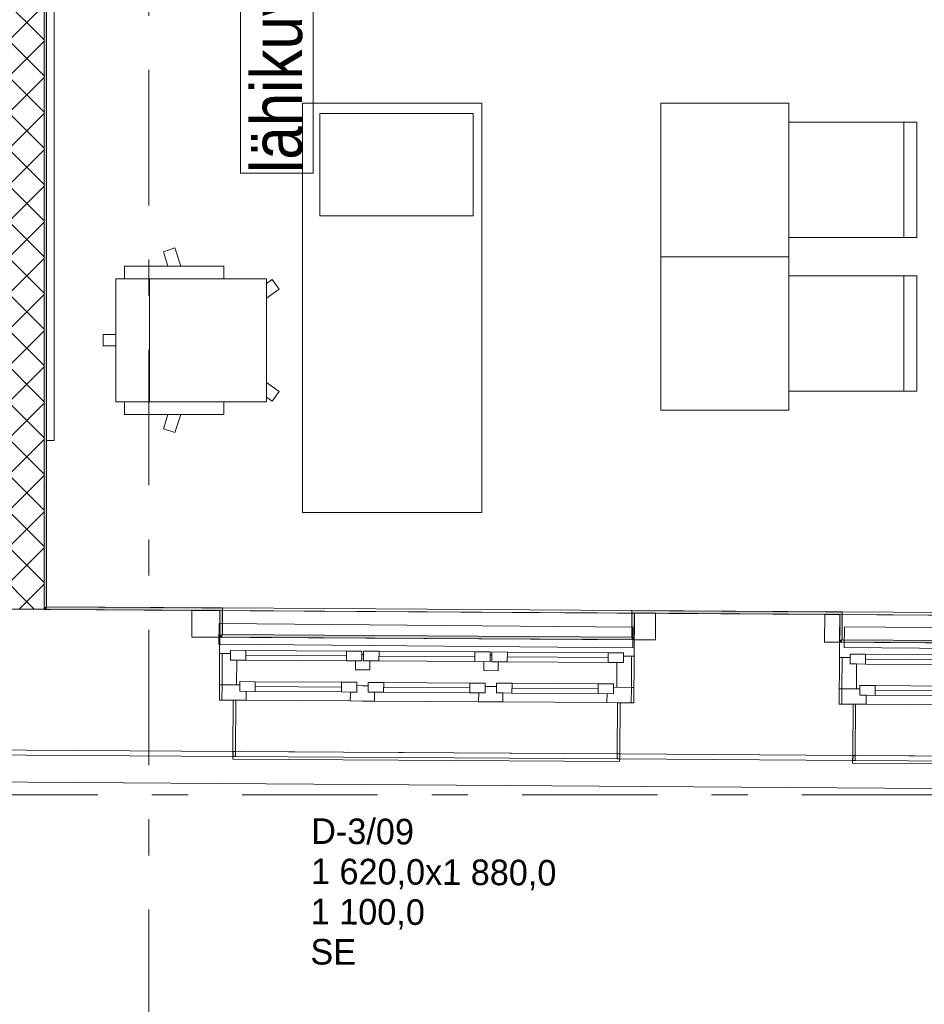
# Model space of a CAD drawing. Header units: millimetres. Extents: x 74467 to 235410, y -65 to 114857.
# Tile 175 of 256: x 130788 to 134323, y 54146 to 57993. Entities that reach past the tile are written whole.
import ezdxf
from ezdxf.enums import TextEntityAlignment as Align

# ---------------------------------------------------------------- set-up
doc = ezdxf.new("R2010")
doc.units = ezdxf.units.MM
doc.header["$MEASUREMENT"] = 0
for name, pattern in [('Katkend', [423.333333, 211.666667, -211.666667]), ('Katkend topelt', [1093.611073, 529.166651, -211.666656, 141.111112, -211.666656]), ('Wipeout_Contour', [1000, 0, -1000])]:
    doc.linetypes.add(name, pattern=pattern)
for name, color, linetype in [('00 Kunstikonkursi LÜ jaoks asendi 2D', 7, 'Continuous'), ('00 Teljed.AR', 7, 'Continuous'), ('1232 Välisseinad.AR', 7, 'Continuous'), ('1232 Välisseinad.VANA', 7, 'Continuous'), ('1235 Vahelaed.VANA', 7, 'Continuous'), ('1311 Siseseinad.VANA', 7, 'Continuous'), ('1326 Seinapinnad.SA', 7, 'Continuous'), ('1330 Sisustus.SA', 7, 'Continuous'), ('9350 Netopind.VANA', 7, 'Continuous'), ('Aken', 7, 'Continuous'), ('Akna tähis', 7, 'Continuous')]:
    doc.layers.add(name, color=color, linetype=linetype)
doc.styles.add('GENERATED_STYLE_1', font='txt')
doc.styles.add('GENERATED_STYLE_3', font='txt')
doc.styles.add('GENERATED_STYLE_4', font='txt', dxfattribs={"width": 0.84})
doc.dimstyles.new('GENERATED_STYLE__5', dxfattribs={"dimtxt": 0.18, "dimasz": 91.2, "dimexe": 0.18, "dimexo": 0.0625, "dimgap": 0, "dimtad": 0, "dimtih": 1, "dimtoh": 1, "dimdec": 4, "dimzin": 0, "dimdsep": 46, "dimcen": 0.09, "dimadec": 0, "dimazin": 0, "dimtfac": 1, "dimtdec": 4, "dimtmove": 0, "dimatfit": 3, "dimldrblk": 'ARROWHEAD_11', "dimfxl": 0, "dimtolj": 1, "dimtzin": 0, "dimarcsym": 0})
pattern_1 = [(0, (0, 0), (0, 173.20508), [0, -100]), (0, (50, 86.6), (0, 173.20508), [0, -100])]

# ---------------------------------------------------------------- blocks, each defined once
blk = doc.blocks.new('Slab_35_1', base_point=(115968, 55784.5))
at = {"layer": '1235 Vahelaed.VANA', "color": 7, "linetype": 'Continuous', "lineweight": 13, "flags": 128}
blk.add_lwpolyline([(115968, 55784.5), (128757.2, 55702.7), (130692.6, 55690.3), (130882.6, 55689.1), (139223.3, 55635.8), (139191.5, 61568), (123858.2, 61630.5), (116047.5, 61713.1)], close=True, dxfattribs=at)
blk = doc.blocks.new('Slab_40_1', base_point=(116047.5, 61713.1))
at = {"layer": '1235 Vahelaed.VANA', "color": 7, "linetype": 'Continuous', "lineweight": 13, "flags": 128}
blk.add_lwpolyline([(116047.5, 61713.1), (118519.3, 61670.8), (118519.5, 61686.9), (123392.6, 61635.4), (123582.6, 61635.4), (123582.6, 61633.4), (123856.9, 61630.5), (130693.8, 61602.6), (130882.6, 61602.6), (130882.6, 61601.8), (139191.5, 61568), (139192.6, 61366.9), (139223.3, 55635.8), (130892.3, 55689.1), (130692.6, 55690.3), (128757.2, 55702.7), (123582.6, 55735.8), (123392.6, 55737), (118784.3, 55766.5), (118445.5, 55768.7), (115968, 55784.5)], close=True, dxfattribs=at)
blk = doc.blocks.new('Slab_41_1', base_point=(130882.6, 55689.1))
at = {"color": 254, "linetype": 'Wipeout_Contour', "lineweight": 0, "ltscale": 731267.729803}
blk.add_wipeout([(130882.6, 55689.1), (130892.3, 55689.1), (139223.3, 55635.8), (139191.5, 61568), (130882.6, 61601.8)], dxfattribs=at).dxf.layer = '1235 Vahelaed.VANA'
at = {"layer": '1235 Vahelaed.VANA', "color": 7, "linetype": 'Continuous', "lineweight": 13, "flags": 128}
blk.add_lwpolyline([(130882.6, 55689.1), (130882.6, 61601.8), (139191.5, 61568), (139223.3, 55635.8), (130892.3, 55689.1)], close=True, dxfattribs=at)
blk = doc.blocks.new('Koduklass 3_PK 105_48_1', base_point=(131088.3, 60995.6))
at = {"layer": '9350 Netopind.VANA', "color": 7, "linetype": 'Continuous', "lineweight": 13, "flags": 128}
blk.add_lwpolyline([(139181.5, 61568), (130892.6, 61601.8), (130892.6, 55699.1), (139213.3, 55645.8)], close=True, dxfattribs=at)
blk = doc.blocks.new('Opening_69_1')
at = {"color": 254, "linetype": 'Wipeout_Contour', "lineweight": 0, "ltscale": 573578.069952}
blk.add_wipeout([(131621.8, 55114.4), (133132.5, 55104.7), (133132.7, 55124.7), (131622, 55134.4)], dxfattribs=at).dxf.layer = '1232 Välisseinad.AR'
at = {"layer": '1232 Välisseinad.AR', "color": 7, "linetype": 'Continuous', "lineweight": 15, "flags": 128}
for points in [[(131622, 55134.4), (131621.8, 55114.4)], [(133132.5, 55104.7), (133132.7, 55124.7)]]:
    blk.add_lwpolyline(points, dxfattribs=at)
at = {"layer": '1232 Välisseinad.AR', "color": 7, "linetype": 'Continuous', "lineweight": 13, "flags": 128}
for points in [[(133132.7, 55124.7), (131622, 55134.4)], [(131621.8, 55114.4), (133132.5, 55104.7)]]:
    blk.add_lwpolyline(points, dxfattribs=at)
blk = doc.blocks.new('Opening_70_1')
at = {"color": 254, "linetype": 'Wipeout_Contour', "lineweight": 0, "ltscale": 582511.818081}
blk.add_wipeout([(134044.3, 55098.9), (135555, 55089.2), (135555.1, 55109.2), (134044.4, 55118.9)], dxfattribs=at).dxf.layer = '1232 Välisseinad.AR'
at = {"layer": '1232 Välisseinad.AR', "color": 7, "linetype": 'Continuous', "lineweight": 15, "flags": 128}
for points in [[(134044.4, 55118.9), (134044.3, 55098.9)], [(135555, 55089.2), (135555.1, 55109.2)]]:
    blk.add_lwpolyline(points, dxfattribs=at)
at = {"layer": '1232 Välisseinad.AR', "color": 7, "linetype": 'Continuous', "lineweight": 13, "flags": 128}
for points in [[(134044.3, 55098.9), (135555, 55089.2)], [(135555.1, 55109.2), (134044.4, 55118.9)]]:
    blk.add_lwpolyline(points, dxfattribs=at)
blk = doc.blocks.new('Opening_94_1')
at = {"color": 254, "linetype": 'Wipeout_Contour', "lineweight": 0, "ltscale": 583381.140922}
blk.add_wipeout([(134002.5, 55669.2), (135602.4, 55658.9), (135602.5, 55668.9), (134002.5, 55679.2)], dxfattribs=at).dxf.layer = '1326 Seinapinnad.SA'
at = {"layer": '1326 Seinapinnad.SA', "color": 7, "linetype": 'Continuous', "lineweight": 13, "flags": 128}
for points in [[(135602.5, 55668.9), (134002.5, 55679.2)], [(134002.5, 55679.2), (134002.5, 55669.2)], [(134002.5, 55669.2), (135602.4, 55658.9)], [(135602.4, 55658.9), (135602.5, 55668.9)]]:
    blk.add_lwpolyline(points, dxfattribs=at)
blk = doc.blocks.new('Opening_95_1')
at = {"color": 254, "linetype": 'Wipeout_Contour', "lineweight": 0, "ltscale": 574461.85799}
blk.add_wipeout([(131580.3, 55684.7), (133180.2, 55674.4), (133180.3, 55684.4), (131580.3, 55694.7)], dxfattribs=at).dxf.layer = '1326 Seinapinnad.SA'
at = {"layer": '1326 Seinapinnad.SA', "color": 7, "linetype": 'Continuous', "lineweight": 13, "flags": 128}
for points in [[(133180.3, 55684.4), (131580.3, 55694.7)], [(131580.3, 55684.7), (133180.2, 55674.4)]]:
    blk.add_lwpolyline(points, dxfattribs=at)
at = {"layer": '1326 Seinapinnad.SA', "color": 7, "linetype": 'Continuous', "lineweight": 15, "flags": 128}
for points in [[(131580.3, 55694.7), (131580.3, 55684.7)], [(133180.2, 55674.4), (133180.3, 55684.4)]]:
    blk.add_lwpolyline(points, dxfattribs=at)
blk = doc.blocks.new('Wall Niche Rectangular 24_10')
at = {"layer": 'Aken', "color": 7, "linetype": 'Continuous', "lineweight": 13}
blk.add_line((-906.2, 140), (906.2, 140), dxfattribs=at)
at = {"layer": 'Aken', "color": 7, "linetype": 'Continuous', "lineweight": 15, "flags": 128}
blk.add_lwpolyline([(-906.2, 140), (-906.2, 35.9), (906.2, 35.9), (906.2, 140)], close=True, dxfattribs=at)
blk = doc.blocks.new('Wall Niche Rectangular 24_11')
at = {"layer": 'Aken', "color": 7, "linetype": 'Continuous', "lineweight": 13}
blk.add_line((-881.5, 140), (881.5, 140), dxfattribs=at)
at = {"layer": 'Aken', "color": 7, "linetype": 'Continuous', "lineweight": 15, "flags": 128}
blk.add_lwpolyline([(-881.5, 140), (-881.5, 31.2), (881.5, 31.2), (881.5, 140)], close=True, dxfattribs=at)
blk = doc.blocks.new('Triple Historic Window 24_11')
at = {"layer": 'Aken', "color": 7, "linetype": 'Continuous', "lineweight": 13}
for p, q in [((-810, 168), (810, 168)), ((-670, -109), (-333.3, -109)), ((-168.3, -109), (168.3, -109)), ((333.3, -109), (670, -109)), ((-746, -182), (-756, -182)), ((-756, -182), (-756, -382)), ((-746, -382), (-746, -182)), ((-298.3, -182), (-705, -182)), ((203.3, -182), (-203.3, -182)), ((705, -182), (298.3, -182)), ((756, -182), (746, -182)), ((746, -182), (746, -382)), ((756, -382), (756, -182)), ((-756, -382), (-746, -382)), ((-746, -382), (-756, -382)), ((-756, -382), (-756, -402)), ((-746, -402), (-746, -382)), ((746, -382), (756, -382)), ((756, -382), (746, -382)), ((746, -382), (746, -402)), ((756, -412), (756, -382)), ((756, -402), (756, -382)), ((-756, -402), (-756, -412)), ((-756, -402), (-746, -402)), ((-756, -412), (756, -412)), ((746, -402), (756, -402))]:
    blk.add_line(p, q, dxfattribs=at)
at = {"layer": 'Aken', "color": 7, "linetype": 'Continuous', "lineweight": 15}
for p, q in [((-810, 0), (-810, 168)), ((810, 0), (810, 168)), ((-810, 0), (-800, 0)), ((-810, -182), (-810, 0)), ((-810, -182), (-810, 0)), ((-800, 0), (-768, 0)), ((-800, -122), (-800, 0)), ((-768, 13), (-708, 13)), ((-768, -25), (-768, 13)), ((-768, 0), (-768, -25)), ((-708, 13), (-708, -25)), ((-708, 13), (-314.3, 13)), ((-314.3, -25), (-314.3, 13)), ((-314.3, 13), (-254.3, 13)), ((-254.3, 13), (-254.3, -25)), ((-254.3, -25), (-254.3, 0)), ((-254.3, 0), (-247.3, 0)), ((-247.3, 13), (-187.3, 13)), ((-247.3, -25), (-247.3, 13)), ((-247.3, 0), (-247.3, -25)), ((-187.3, 13), (-187.3, -25)), ((-187.3, 13), (187.3, 13)), ((187.3, -25), (187.3, 13)), ((187.3, 13), (247.3, 13)), ((247.3, 13), (247.3, -25)), ((247.3, -25), (247.3, 0)), ((247.3, 0), (254.3, 0)), ((254.3, 13), (314.3, 13)), ((254.3, -25), (254.3, 13)), ((254.3, 0), (254.3, -25)), ((314.3, 13), (314.3, -25)), ((314.3, 13), (708, 13)), ((708, -25), (708, 13)), ((708, 13), (768, 13)), ((768, 13), (768, -25)), ((768, -25), (768, 0)), ((768, 0), (800, 0)), ((800, 0), (810, 0)), ((800, -122), (800, 0)), ((810, -182), (810, 0)), ((810, -182), (810, 0)), ((-768, -25), (-743, -25)), ((-708, -25), (-768, -25)), ((-743, -25), (-743, -122)), ((-708, -6), (-314.3, -6)), ((-314.3, -25), (-708, -25)), ((-254.3, -25), (-314.3, -25)), ((-279.3, -60), (-279.3, -25)), ((-279.3, -25), (-254.3, -25)), ((-187.3, -25), (-247.3, -25)), ((-247.3, -25), (-222.3, -25)), ((-222.3, -25), (-222.3, -60)), ((-187.3, -6), (187.3, -6)), ((187.3, -25), (-187.3, -25)), ((247.3, -25), (187.3, -25)), ((222.3, -60), (222.3, -25)), ((222.3, -25), (247.3, -25)), ((314.3, -25), (254.3, -25)), ((254.3, -25), (279.3, -25)), ((279.3, -25), (279.3, -60)), ((314.3, -6), (708, -6)), ((708, -25), (314.3, -25)), ((768, -25), (708, -25)), ((743, -122), (743, -25)), ((743, -25), (768, -25)), ((-222.3, -60), (-279.3, -60)), ((279.3, -60), (222.3, -60)), ((-730, -109), (-670, -109)), ((-730, -147), (-730, -109)), ((-670, -109), (-670, -147)), ((-670, -109), (-333.3, -109)), ((-333.3, -147), (-333.3, -109)), ((-333.3, -109), (-273.3, -109)), ((-273.3, -109), (-273.3, -147)), ((-228.3, -109), (-168.3, -109)), ((-228.3, -147), (-228.3, -109)), ((-168.3, -109), (-168.3, -147)), ((-168.3, -109), (168.3, -109)), ((168.3, -147), (168.3, -109)), ((168.3, -109), (228.3, -109)), ((228.3, -109), (228.3, -147)), ((273.3, -109), (333.3, -109)), ((273.3, -147), (273.3, -109)), ((333.3, -109), (333.3, -147)), ((333.3, -109), (670, -109)), ((670, -147), (670, -109)), ((670, -109), (730, -109)), ((730, -109), (730, -147)), ((-800, -122), (-810, -122)), ((-810, -122), (-800, -122)), ((-743, -122), (-800, -122)), ((-800, -122), (-730, -122)), ((-800, -182), (-800, -122)), ((-730, -122), (-730, -147)), ((-730, -147), (-705, -147)), ((-670, -147), (-730, -147)), ((-705, -147), (-705, -182)), ((-670, -128), (-333.3, -128)), ((-333.3, -147), (-670, -147)), ((-273.3, -147), (-333.3, -147)), ((-298.3, -182), (-298.3, -147)), ((-298.3, -147), (-273.3, -147)), ((-273.3, -147), (-273.3, -122)), ((-273.3, -122), (-250.8, -122)), ((-250.8, -122), (-228.3, -122)), ((-228.3, -122), (-228.3, -147)), ((-228.3, -147), (-203.3, -147)), ((-168.3, -147), (-228.3, -147)), ((-203.3, -147), (-203.3, -182)), ((-168.3, -128), (168.3, -128)), ((168.3, -147), (-168.3, -147)), ((228.3, -147), (168.3, -147)), ((203.3, -182), (203.3, -147)), ((203.3, -147), (228.3, -147)), ((228.3, -147), (228.3, -122)), ((228.3, -122), (250.8, -122)), ((250.8, -122), (273.3, -122)), ((273.3, -122), (273.3, -147)), ((273.3, -147), (298.3, -147)), ((333.3, -147), (273.3, -147)), ((298.3, -147), (298.3, -182)), ((333.3, -128), (670, -128)), ((670, -147), (333.3, -147)), ((730, -147), (670, -147)), ((705, -182), (705, -147)), ((705, -147), (730, -147)), ((730, -147), (730, -122)), ((730, -122), (800, -122)), ((800, -122), (743, -122)), ((810, -122), (800, -122)), ((800, -122), (810, -122)), ((800, -182), (800, -122)), ((-800, -182), (-810, -182)), ((-756, -182), (-810, -182)), ((-756, -182), (-810, -182)), ((-705, -182), (-800, -182)), ((-756, -382), (-756, -182)), ((-756, -382), (-756, -182)), ((-756, -382), (-756, -182)), ((-250.8, -182), (-298.3, -182)), ((-203.3, -182), (-250.8, -182)), ((250.8, -182), (203.3, -182)), ((298.3, -182), (250.8, -182)), ((800, -182), (705, -182)), ((756, -182), (810, -182)), ((756, -182), (810, -182)), ((756, -382), (756, -182)), ((756, -382), (756, -182)), ((756, -382), (756, -182)), ((810, -182), (800, -182))]:
    blk.add_line(p, q, dxfattribs=at)
at = {"layer": 'Aken', "color": 7, "linetype": 'Katkend', "lineweight": 13}
blk.add_line((-756, -382), (756, -382), dxfattribs=at)
blk = doc.blocks.new('Window Stamp 24')
at = {"layer": 'Akna tähis', "color": 7, "lineweight": 13, "style": 'GENERATED_STYLE_1'}
for tag, p in [('AC_WIDO_ID', (-447.2, -926.8)), ('AC_WIDO_A_SIZE', (-447.2, -1083.9)), ('AC_SILL_TO_ANCHOR_LEVEL', (-447.2, -1241)), ('DUMMY_233', (-447.2, -1398.2))]:
    blk.add_attdef(tag, text='', height=100, dxfattribs=at).set_placement(p, align=Align.TOP_LEFT)
blk = doc.blocks.new('Triple Historic Window 24_12')
at = {"layer": 'Aken', "color": 7, "linetype": 'Continuous', "lineweight": 13}
for p, q in [((-810, 168), (810, 168)), ((-670, -109), (-333.3, -109)), ((-168.3, -109), (168.3, -109)), ((333.3, -109), (670, -109)), ((-746, -182), (-756, -182)), ((-756, -182), (-756, -382)), ((-746, -382), (-746, -182)), ((-298.3, -182), (-705, -182)), ((203.3, -182), (-203.3, -182)), ((705, -182), (298.3, -182)), ((756, -182), (746, -182)), ((746, -182), (746, -382)), ((756, -382), (756, -182)), ((-756, -382), (-746, -382)), ((-746, -382), (-756, -382)), ((-756, -382), (-756, -402)), ((-746, -402), (-746, -382)), ((746, -382), (756, -382)), ((756, -382), (746, -382)), ((746, -382), (746, -402)), ((756, -412), (756, -382)), ((756, -402), (756, -382)), ((-756, -402), (-756, -412)), ((-756, -402), (-746, -402)), ((-756, -412), (756, -412)), ((746, -402), (756, -402))]:
    blk.add_line(p, q, dxfattribs=at)
at = {"layer": 'Aken', "color": 7, "linetype": 'Continuous', "lineweight": 15}
for p, q in [((-810, 0), (-810, 168)), ((810, 0), (810, 168)), ((-810, 0), (-800, 0)), ((-810, -182), (-810, 0)), ((-810, -182), (-810, 0)), ((-800, 0), (-768, 0)), ((-800, -122), (-800, 0)), ((-768, 13), (-708, 13)), ((-768, -25), (-768, 13)), ((-768, 0), (-768, -25)), ((-708, 13), (-708, -25)), ((-708, 13), (-314.3, 13)), ((-314.3, -25), (-314.3, 13)), ((-314.3, 13), (-254.3, 13)), ((-254.3, 13), (-254.3, -25)), ((-254.3, -25), (-254.3, 0)), ((-254.3, 0), (-247.3, 0)), ((-247.3, 13), (-187.3, 13)), ((-247.3, -25), (-247.3, 13)), ((-247.3, 0), (-247.3, -25)), ((-187.3, 13), (-187.3, -25)), ((-187.3, 13), (187.3, 13)), ((187.3, -25), (187.3, 13)), ((187.3, 13), (247.3, 13)), ((247.3, 13), (247.3, -25)), ((247.3, -25), (247.3, 0)), ((247.3, 0), (254.3, 0)), ((254.3, 13), (314.3, 13)), ((254.3, -25), (254.3, 13)), ((254.3, 0), (254.3, -25)), ((314.3, 13), (314.3, -25)), ((314.3, 13), (708, 13)), ((708, -25), (708, 13)), ((708, 13), (768, 13)), ((768, 13), (768, -25)), ((768, -25), (768, 0)), ((768, 0), (800, 0)), ((800, 0), (810, 0)), ((800, -122), (800, 0)), ((810, -182), (810, 0)), ((810, -182), (810, 0)), ((-768, -25), (-743, -25)), ((-708, -25), (-768, -25)), ((-743, -25), (-743, -122)), ((-708, -6), (-314.3, -6)), ((-314.3, -25), (-708, -25)), ((-254.3, -25), (-314.3, -25)), ((-279.3, -60), (-279.3, -25)), ((-279.3, -25), (-254.3, -25)), ((-187.3, -25), (-247.3, -25)), ((-247.3, -25), (-222.3, -25)), ((-222.3, -25), (-222.3, -60)), ((-187.3, -6), (187.3, -6)), ((187.3, -25), (-187.3, -25)), ((247.3, -25), (187.3, -25)), ((222.3, -60), (222.3, -25)), ((222.3, -25), (247.3, -25)), ((314.3, -25), (254.3, -25)), ((254.3, -25), (279.3, -25)), ((279.3, -25), (279.3, -60)), ((314.3, -6), (708, -6)), ((708, -25), (314.3, -25)), ((768, -25), (708, -25)), ((743, -122), (743, -25)), ((743, -25), (768, -25)), ((-222.3, -60), (-279.3, -60)), ((279.3, -60), (222.3, -60)), ((-730, -109), (-670, -109)), ((-730, -147), (-730, -109)), ((-670, -109), (-670, -147)), ((-670, -109), (-333.3, -109)), ((-333.3, -147), (-333.3, -109)), ((-333.3, -109), (-273.3, -109)), ((-273.3, -109), (-273.3, -147)), ((-228.3, -109), (-168.3, -109)), ((-228.3, -147), (-228.3, -109)), ((-168.3, -109), (-168.3, -147)), ((-168.3, -109), (168.3, -109)), ((168.3, -147), (168.3, -109)), ((168.3, -109), (228.3, -109)), ((228.3, -109), (228.3, -147)), ((273.3, -109), (333.3, -109)), ((273.3, -147), (273.3, -109)), ((333.3, -109), (333.3, -147)), ((333.3, -109), (670, -109)), ((670, -147), (670, -109)), ((670, -109), (730, -109)), ((730, -109), (730, -147)), ((-800, -122), (-810, -122)), ((-810, -122), (-800, -122)), ((-743, -122), (-800, -122)), ((-800, -122), (-730, -122)), ((-800, -182), (-800, -122)), ((-730, -122), (-730, -147)), ((-730, -147), (-705, -147)), ((-670, -147), (-730, -147)), ((-705, -147), (-705, -182)), ((-670, -128), (-333.3, -128)), ((-333.3, -147), (-670, -147)), ((-273.3, -147), (-333.3, -147)), ((-298.3, -182), (-298.3, -147)), ((-298.3, -147), (-273.3, -147)), ((-273.3, -147), (-273.3, -122)), ((-273.3, -122), (-250.8, -122)), ((-250.8, -122), (-228.3, -122)), ((-228.3, -122), (-228.3, -147)), ((-228.3, -147), (-203.3, -147)), ((-168.3, -147), (-228.3, -147)), ((-203.3, -147), (-203.3, -182)), ((-168.3, -128), (168.3, -128)), ((168.3, -147), (-168.3, -147)), ((228.3, -147), (168.3, -147)), ((203.3, -182), (203.3, -147)), ((203.3, -147), (228.3, -147)), ((228.3, -147), (228.3, -122)), ((228.3, -122), (250.8, -122)), ((250.8, -122), (273.3, -122)), ((273.3, -122), (273.3, -147)), ((273.3, -147), (298.3, -147)), ((333.3, -147), (273.3, -147)), ((298.3, -147), (298.3, -182)), ((333.3, -128), (670, -128)), ((670, -147), (333.3, -147)), ((730, -147), (670, -147)), ((705, -182), (705, -147)), ((705, -147), (730, -147)), ((730, -147), (730, -122)), ((730, -122), (800, -122)), ((800, -122), (743, -122)), ((810, -122), (800, -122)), ((800, -122), (810, -122)), ((800, -182), (800, -122)), ((-800, -182), (-810, -182)), ((-756, -182), (-810, -182)), ((-756, -182), (-810, -182)), ((-705, -182), (-800, -182)), ((-756, -382), (-756, -182)), ((-756, -382), (-756, -182)), ((-756, -382), (-756, -182)), ((-250.8, -182), (-298.3, -182)), ((-203.3, -182), (-250.8, -182)), ((250.8, -182), (203.3, -182)), ((298.3, -182), (250.8, -182)), ((800, -182), (705, -182)), ((756, -182), (810, -182)), ((756, -182), (810, -182)), ((756, -382), (756, -182)), ((756, -382), (756, -182)), ((756, -382), (756, -182)), ((810, -182), (800, -182))]:
    blk.add_line(p, q, dxfattribs=at)
at = {"layer": 'Aken', "color": 7, "linetype": 'Katkend', "lineweight": 13}
blk.add_line((-756, -382), (756, -382), dxfattribs=at)
blk = doc.blocks.new('Wall_701_1', base_point=(139223.3, 55635.8))
at = {"layer": '1232 Välisseinad.VANA', "color": 7, "linetype": 'Continuous', "lineweight": 15}
for p, q in [((131460.7, 55685.4), (131460, 55581.3)), ((133273, 55673.8), (133272.4, 55569.8)), ((133933.9, 55669.6), (133933.2, 55560.8)), ((131460, 55581.3), (131569.5, 55580.6)), ((131569.1, 55516.7), (131569.5, 55580.6)), ((133189.1, 55506.4), (133189.5, 55570.3)), ((133189.5, 55570.3), (133272.4, 55569.8)), ((133933.2, 55560.8), (133992, 55560.5)), ((133991.6, 55501.2), (133992, 55560.5)), ((131568, 55334.7), (131569.1, 55516.7)), ((133187.9, 55324.4), (133189.1, 55506.4)), ((133990.4, 55319.2), (133991.6, 55501.2)), ((131622, 55334.4), (131568, 55334.7)), ((131620.7, 55134.4), (131622, 55334.4)), ((131620.7, 55134.4), (131622, 55334.4)), ((133132.7, 55124.7), (133133.9, 55324.7)), ((133132.7, 55124.7), (133133.9, 55324.7)), ((133133.9, 55324.7), (133187.9, 55324.4)), ((134044.4, 55318.9), (133990.4, 55319.2)), ((134043.1, 55118.9), (134044.4, 55318.9)), ((134043.1, 55118.9), (134044.4, 55318.9))]:
    blk.add_line(p, q, dxfattribs=at)
at = {"layer": '1232 Välisseinad.VANA', "color": 7, "linetype": 'Continuous', "lineweight": 15, "flags": 128}
for points in [[(131460.7, 55685.4), (130537, 55691.3)], [(133933.9, 55669.6), (133273, 55673.8)], [(130405.9, 55142.2), (131620.7, 55134.4)], [(133132.7, 55124.7), (134043.1, 55118.9)]]:
    blk.add_lwpolyline(points, dxfattribs=at)
at = {"layer": 'Aken', "color": 7, "linetype": 'Continuous', "lineweight": 13, "zscale": 1000, "rotation": 359.6335413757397}
for name, p in [('Wall Niche Rectangular 24_10', (132366, 55539.6)), ('Wall Niche Rectangular 24_11', (134814.5, 55524))]:
    blk.add_blockref(name, p, dxfattribs=at)
at = {"layer": 'Aken', "color": 7, "linetype": 'Continuous', "lineweight": 13, "xscale": -0.9999999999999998, "zscale": 1000, "rotation": 359.6335776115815}
for name, p in [('Triple Historic Window 24_11', (132379.1, 55511.5)), ('Triple Historic Window 24_12', (134801.6, 55496.1))]:
    blk.add_blockref(name, p, dxfattribs=at)
at = {"layer": 'Akna tähis', "color": 5, "lineweight": 13}
ref = blk.add_blockref('Window Stamp 24', (132380.2, 55679.5), dxfattribs=dict(at, rotation=359.6335776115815))
ref.add_attrib('AC_WIDO_ID', 'D-3/09', dxfattribs={"color": 7, "lineweight": 13, "height": 100, "rotation": 359.6336, "style": 'GENERATED_STYLE_1'}).set_placement((131927.3, 54873.2), align=Align.TOP_LEFT)
ref.add_attrib('AC_WIDO_A_SIZE', '1\xa0620,0x1\xa0880,0', dxfattribs={"color": 7, "lineweight": 13, "height": 100, "rotation": 359.6336, "style": 'GENERATED_STYLE_1'}).set_placement((131926.3, 54716.1), align=Align.TOP_LEFT)
ref.add_attrib('AC_SILL_TO_ANCHOR_LEVEL', '1\xa0100,0', dxfattribs={"color": 7, "lineweight": 13, "height": 100, "rotation": 359.6336, "style": 'GENERATED_STYLE_1'}).set_placement((131925.2, 54559), align=Align.TOP_LEFT)
ref.add_attrib('DUMMY_233', 'SE', dxfattribs={"color": 7, "lineweight": 13, "height": 100, "rotation": 359.6336, "style": 'GENERATED_STYLE_1'}).set_placement((131924.2, 54401.8), align=Align.TOP_LEFT)
blk = doc.blocks.new('Wall_704_1', base_point=(130692.6, 61602.6))
at = {"layer": '1311 Siseseinad.VANA', "linetype": 'Continuous', "lineweight": 13, "true_color": 0x50504f}
h = blk.add_hatch(dxfattribs=at)
h.set_pattern_fill('Plokk_õõnesbetoon_0001', color=251, style=0, pattern_type=2)
h.set_pattern_definition([(45, (0, 0), (-70.71068, 70.71068), []), (135, (0, 0), (70.71068, 70.71068), [])])
h.paths.add_polyline_path([(130692.6, 61602.6), (130692.6, 55690.3), (130882.6, 55690.3), (130882.6, 61601.8)])
at = {"layer": '1311 Siseseinad.VANA', "color": 7, "linetype": 'Continuous', "lineweight": 15, "flags": 128}
blk.add_lwpolyline([(130882.6, 55690.3), (130882.6, 61601.8)], dxfattribs=at)
at = {"layer": '1311 Siseseinad.VANA', "color": 7, "linetype": 'Continuous', "lineweight": 13, "flags": 128}
blk.add_lwpolyline([(130692.6, 55690.3), (130882.6, 55690.3)], dxfattribs=at)
blk = doc.blocks.new('Wall_715_1', base_point=(111683.7, 55261.9))
at = {"layer": '1232 Välisseinad.AR', "linetype": 'Continuous', "lineweight": 13, "true_color": 0x8c8d8c}
h = blk.add_hatch(dxfattribs=at)
h.set_pattern_fill('Krohv_0001', color=252, style=0, pattern_type=2)
h.set_pattern_definition(pattern_1)
h.paths.add_polyline_path([(130405.7, 55122.2), (131621.8, 55114.4), (131622, 55134.4), (130405.9, 55142.2)])
h = blk.add_hatch(dxfattribs=at)
h.set_pattern_fill('Krohv_0001', color=252, style=0, pattern_type=2)
h.set_pattern_definition(pattern_1)
h.paths.add_polyline_path([(133132.5, 55104.7), (134044.3, 55098.9), (134044.4, 55118.9), (133132.7, 55124.7)])
at = {"layer": '1232 Välisseinad.AR', "color": 7, "linetype": 'Continuous', "lineweight": 15, "flags": 128}
for points in [[(131622, 55134.4), (130405.9, 55142.2)], [(130405.7, 55122.2), (131621.8, 55114.4)], [(133132.5, 55104.7), (134044.3, 55098.9)], [(134044.4, 55118.9), (133132.7, 55124.7)]]:
    blk.add_lwpolyline(points, dxfattribs=at)
blk = doc.blocks.new('Wall_761_1', base_point=(130882.6, 61602))
at = {"layer": '1326 Seinapinnad.SA', "linetype": 'Continuous', "lineweight": 0, "true_color": 0xfefefe}
for points in [[(130892.6, 55699.1), (130892.6, 61602), (130882.6, 61602), (130882.6, 55699.1)], [(130892.6, 55699.1), (130882.6, 55689.1), (130892.6, 55689.1)], [(130882.6, 55689.2), (130882.7, 55689.2), (130892.6, 55699.1), (130882.6, 55699.1)], [(130882.6, 55689.2), (130882.6, 55689.1), (130882.7, 55689.2)]]:
    blk.add_hatch(color=7, dxfattribs=at).paths.add_polyline_path(points)
at = {"layer": '1326 Seinapinnad.SA', "color": 7, "linetype": 'Continuous', "lineweight": 15, "flags": 128}
for points in [[(130882.6, 61602), (130882.6, 55689.1)], [(130892.6, 55699.1), (130892.6, 61602)], [(130882.6, 55689.1), (130892.6, 55689.1)]]:
    blk.add_lwpolyline(points, dxfattribs=at)
blk = doc.blocks.new('Wall_762_1', base_point=(130882.6, 55689.1))
at = {"layer": '1326 Seinapinnad.SA', "linetype": 'Continuous', "lineweight": 0, "true_color": 0xfefefe}
for points in [[(130892.6, 55699.1), (130892.6, 55689.1), (131580.3, 55684.7), (131580.3, 55694.7)], [(133180.3, 55684.4), (133180.2, 55674.4), (133992.5, 55669.2), (133992.5, 55679.2)]]:
    blk.add_hatch(color=7, dxfattribs=at).paths.add_polyline_path(points)
at = {"layer": '1326 Seinapinnad.SA', "color": 7, "linetype": 'Continuous', "lineweight": 15, "flags": 128}
for points in [[(131580.3, 55694.7), (130892.6, 55699.1)], [(130892.6, 55689.1), (131570.2, 55684.7)], [(131580.2, 55684.7), (131580.3, 55684.7)], [(133992.5, 55679.2), (133180.3, 55684.4)], [(133190.2, 55674.4), (133992.5, 55669.2)]]:
    blk.add_lwpolyline(points, dxfattribs=at)
blk = doc.blocks.new('Wall_773_1', base_point=(135611.7, 55550.1))
at = {"layer": '1326 Seinapinnad.SA', "linetype": 'Continuous', "lineweight": 0, "true_color": 0xfefefe}
for points in [[(133991.8, 55560.5), (134001.8, 55570.4), (133991.8, 55570.5)], [(134001.8, 55570.4), (133991.8, 55560.5), (134001.8, 55560.4)], [(134001.8, 55570.4), (134001.8, 55560.4), (135601.7, 55550.2), (135601.8, 55560.2)], [(135601.8, 55560.2), (135601.7, 55550.2), (135611.7, 55550.1)], [(135601.8, 55560.2), (135611.7, 55550.1), (135611.8, 55560.1)]]:
    blk.add_hatch(color=7, dxfattribs=at).paths.add_polyline_path(points)
at = {"layer": '1326 Seinapinnad.SA', "color": 7, "linetype": 'Continuous', "lineweight": 15, "flags": 128}
for points in [[(133991.8, 55560.5), (133991.8, 55570.5)], [(133991.8, 55560.5), (135611.7, 55550.1)], [(135601.8, 55560.2), (134001.8, 55570.4)], [(135611.7, 55550.1), (135611.8, 55560.1)]]:
    blk.add_lwpolyline(points, dxfattribs=at)
blk = doc.blocks.new('Wall_774_1', base_point=(133991.8, 55560.5))
at = {"layer": '1326 Seinapinnad.SA', "linetype": 'Continuous', "lineweight": 0, "true_color": 0xfefefe}
blk.add_hatch(color=7, dxfattribs=at).paths.add_polyline_path([(134001.8, 55570.4), (134002.5, 55679.2), (133992.5, 55679.2), (133991.8, 55570.5)])
at = {"layer": '1326 Seinapinnad.SA', "color": 7, "linetype": 'Continuous', "lineweight": 15, "flags": 128}
for points in [[(133992.5, 55669.2), (133991.8, 55570.5)], [(133992.5, 55679.2), (134002.5, 55679.2)], [(134001.8, 55570.4), (134002.5, 55669.2)]]:
    blk.add_lwpolyline(points, dxfattribs=at)
blk = doc.blocks.new('Wall_776_1', base_point=(133189.5, 55570.3))
at = {"layer": '1326 Seinapinnad.SA', "linetype": 'Continuous', "lineweight": 0, "true_color": 0xfefefe}
for points in [[(131569.6, 55580.6), (131579.6, 55590.6), (131569.6, 55590.6)], [(131569.6, 55580.6), (131579.6, 55580.6), (131579.6, 55590.6)], [(131579.6, 55590.6), (131579.6, 55580.6), (133179.5, 55570.3), (133179.6, 55580.3)], [(133179.6, 55580.3), (133179.5, 55570.3), (133189.5, 55570.3)], [(133189.6, 55580.3), (133179.6, 55580.3), (133189.5, 55570.3)]]:
    blk.add_hatch(color=7, dxfattribs=at).paths.add_polyline_path(points)
at = {"layer": '1326 Seinapinnad.SA', "color": 7, "linetype": 'Continuous', "lineweight": 15, "flags": 128}
for points in [[(131569.6, 55580.6), (131569.6, 55590.6)], [(131569.6, 55580.6), (133189.5, 55570.3)], [(133179.6, 55580.3), (131579.6, 55590.6)], [(133189.5, 55570.3), (133189.6, 55580.3)]]:
    blk.add_lwpolyline(points, dxfattribs=at)
blk = doc.blocks.new('Wall_777_1', base_point=(131569.6, 55580.6))
at = {"layer": '1326 Seinapinnad.SA', "linetype": 'Continuous', "lineweight": 0, "true_color": 0xfefefe}
blk.add_hatch(color=7, dxfattribs=at).paths.add_polyline_path([(131569.6, 55590.6), (131579.6, 55590.6), (131580.2, 55684.7), (131570.2, 55684.7)])
at = {"layer": '1326 Seinapinnad.SA', "color": 7, "linetype": 'Continuous', "lineweight": 15, "flags": 128}
for points in [[(131570.2, 55684.7), (131569.6, 55590.6)], [(131579.6, 55590.6), (131580.2, 55684.7)]]:
    blk.add_lwpolyline(points, dxfattribs=at)
blk = doc.blocks.new('Wall_778_1', base_point=(133189.5, 55570.3))
at = {"layer": '1326 Seinapinnad.SA', "linetype": 'Continuous', "lineweight": 0, "true_color": 0xfefefe}
blk.add_hatch(color=7, dxfattribs=at).paths.add_polyline_path([(133189.6, 55580.3), (133190.2, 55674.4), (133180.2, 55674.4), (133179.6, 55580.3)])
at = {"layer": '1326 Seinapinnad.SA', "color": 7, "linetype": 'Continuous', "lineweight": 15, "flags": 128}
for points in [[(133180.2, 55674.4), (133179.6, 55580.3)], [(133189.6, 55580.3), (133190.2, 55674.4)]]:
    blk.add_lwpolyline(points, dxfattribs=at)
blk = doc.blocks.new('Chair 10 24[609]_1', base_point=(134293.5, 56542.3))
at = {"layer": '1330 Sisustus.SA', "color": 253, "linetype": 'Continuous', "lineweight": 13, "true_color": 0xa5a6a4}
blk.add_line((134243.5, 56542.3), (134243.5, 56992.3), dxfattribs=at)
at = {"layer": '1330 Sisustus.SA', "color": 253, "linetype": 'Continuous', "lineweight": 13, "true_color": 0xa5a6a4, "flags": 128}
blk.add_lwpolyline([(133793.5, 56542.3), (133793.5, 56992.3), (134293.5, 56992.3), (134293.5, 56542.3)], close=True, dxfattribs=at)
blk = doc.blocks.new('Dining Table 01 24[610]_1', base_point=(133293.5, 57067.3))
at = {"layer": '1330 Sisustus.SA', "color": 253, "linetype": 'Continuous', "lineweight": 13, "true_color": 0xa5a6a4}
for p, q in [((133293.5, 57067.3), (133293.5, 56467.3)), ((133793.5, 57067.3), (133293.5, 57067.3)), ((133793.5, 56467.3), (133793.5, 57067.3)), ((133293.5, 56467.3), (133793.5, 56467.3))]:
    blk.add_line(p, q, dxfattribs=at)
at = {"layer": '1330 Sisustus.SA', "color": 253, "linetype": 'Continuous', "lineweight": 13, "true_color": 0xa5a6a4, "flags": 128}
blk.add_lwpolyline([(133293.5, 57067.3), (133293.5, 56467.3), (133793.5, 56467.3), (133793.5, 57067.3)], close=True, dxfattribs=at)
blk = doc.blocks.new('Office Chair 04 24[611]_1', base_point=(131795.7, 56383.2))
at = {"layer": '1330 Sisustus.SA', "color": 253, "linetype": 'Continuous', "lineweight": 13, "true_color": 0xa5a6a4}
for p, q in [((131394.2, 57101.3), (131349, 57086.6)), ((131417.1, 57030.8), (131394.2, 57101.3)), ((131349, 57086.6), (131367.2, 57030.8)), ((131585.6, 57030.8), (131197.5, 57030.8)), ((131197.5, 57030.8), (131197.5, 56980.8)), ((131585.6, 57030.8), (131585.6, 56980.8)), ((131585.6, 57030.8), (131585.6, 56980.8)), ((131163.1, 56980.8), (131163.1, 56500.5)), ((131163.1, 56980.8), (131752.4, 56980.8)), ((131752.4, 56980.8), (131163.1, 56980.8)), ((131163.1, 56980.8), (131752.4, 56980.8)), ((131294.7, 56500.5), (131294.7, 56980.8)), ((131752.4, 56500.5), (131752.4, 56980.8)), ((131774, 56978.2), (131752.4, 56962.5)), ((131774, 56978.2), (131801.2, 56940.8)), ((131801.2, 56940.8), (131752.4, 56905.4)), ((131113.7, 56718.6), (131113.7, 56762.7)), ((131113.7, 56762.7), (131163.1, 56762.7)), ((131113.7, 56718.6), (131163.1, 56718.6)), ((131801.2, 56540.4), (131752.4, 56575.9)), ((131774, 56503.1), (131752.4, 56518.8)), ((131774, 56503.1), (131801.2, 56540.4)), ((131163.1, 56500.5), (131752.4, 56500.5)), ((131163.1, 56500.5), (131752.4, 56500.5)), ((131197.5, 56450.5), (131197.5, 56500.5)), ((131585.6, 56450.5), (131585.6, 56500.5)), ((131585.6, 56450.5), (131585.6, 56500.5)), ((131585.6, 56450.5), (131197.5, 56450.5)), ((131349, 56394.7), (131367.2, 56450.5)), ((131417.1, 56450.5), (131394.2, 56380)), ((131394.2, 56380), (131349, 56394.7))]:
    blk.add_line(p, q, dxfattribs=at)
blk = doc.blocks.new('Office Desk Rect 24[612]_1', base_point=(132593.3, 56067.3))
at = {"layer": '1330 Sisustus.SA', "color": 253, "linetype": 'Continuous', "lineweight": 13, "true_color": 0xa5a6a4, "flags": 128}
blk.add_lwpolyline([(132593.3, 56067.3), (132593.3, 57667.3), (131893.3, 57667.3), (131893.3, 56067.3)], close=True, dxfattribs=at)
blk = doc.blocks.new('Chair 10 24[613]_1', base_point=(134293.5, 57142.3))
at = {"layer": '1330 Sisustus.SA', "color": 253, "linetype": 'Continuous', "lineweight": 13, "true_color": 0xa5a6a4}
blk.add_line((134243.5, 57142.3), (134243.5, 57592.3), dxfattribs=at)
at = {"layer": '1330 Sisustus.SA', "color": 253, "linetype": 'Continuous', "lineweight": 13, "true_color": 0xa5a6a4, "flags": 128}
blk.add_lwpolyline([(133793.5, 57142.3), (133793.5, 57592.3), (134293.5, 57592.3), (134293.5, 57142.3)], close=True, dxfattribs=at)
blk = doc.blocks.new('Dining Table 01 24[614]_1', base_point=(133293.5, 57667.3))
at = {"layer": '1330 Sisustus.SA', "color": 253, "linetype": 'Continuous', "lineweight": 13, "true_color": 0xa5a6a4}
for p, q in [((133293.5, 57667.3), (133293.5, 57067.3)), ((133793.5, 57667.3), (133293.5, 57667.3)), ((133793.5, 57067.3), (133793.5, 57667.3)), ((133293.5, 57067.3), (133793.5, 57067.3))]:
    blk.add_line(p, q, dxfattribs=at)
at = {"layer": '1330 Sisustus.SA', "color": 253, "linetype": 'Continuous', "lineweight": 13, "true_color": 0xa5a6a4, "flags": 128}
blk.add_lwpolyline([(133293.5, 57667.3), (133293.5, 57067.3), (133793.5, 57067.3), (133793.5, 57667.3)], close=True, dxfattribs=at)
blk = doc.blocks.new('Underdesk Drawer 24[702]_1', base_point=(132560.2, 57226.3))
at = {"layer": '1330 Sisustus.SA', "color": 253, "linetype": 'Continuous', "lineweight": 13, "true_color": 0xa5a6a4, "flags": 128}
blk.add_lwpolyline([(132560.2, 57226.3), (132560.2, 57626.3), (131960.2, 57626.3), (131960.2, 57226.3)], close=True, dxfattribs=at)
blk = doc.blocks.new('Digital Board 24[718]_1', base_point=(130892.6, 58349.1))
at = {"layer": '1330 Sisustus.SA', "color": 253, "linetype": 'Continuous', "lineweight": 13, "true_color": 0xa5a6a4, "flags": 128}
blk.add_lwpolyline([(130922.6, 58349.1), (130922.9, 56349.1), (130892.9, 56349.1), (130892.6, 58349.1)], close=True, dxfattribs=at)
blk = doc.blocks.new('ARROWHEAD_11')
at = {"color": 0, "linetype": 'Continuous', "lineweight": 0}
blk.add_line((0, 0), (-1, 0), dxfattribs=at)
at = {"color": 0, "linetype": 'Continuous', "lineweight": 0, "const_width": 0.25, "flags": 128}
blk.add_lwpolyline([(-0.125, 0, 1), (0.125, 0, 1)], format="xyb", close=True, dxfattribs=at)
blk = doc.blocks.new('Slab_484_1', base_point=(134011.2, 55621.1))
at = {"layer": '1330 Sisustus.SA', "color": 253, "linetype": 'Continuous', "lineweight": 13, "true_color": 0xa5a6a4, "flags": 128}
blk.add_lwpolyline([(134011.2, 55621.1), (134010.5, 55540.4), (135628.1, 55526.6), (135628.8, 55607.4)], close=True, dxfattribs=at)
blk = doc.blocks.new('Slab_485_1', base_point=(131566.8, 55634))
at = {"layer": '1330 Sisustus.SA', "color": 253, "linetype": 'Continuous', "lineweight": 13, "true_color": 0xa5a6a4, "flags": 128}
blk.add_lwpolyline([(131566.8, 55634), (131566.1, 55553.3), (133183.8, 55539.5), (133184.4, 55620.3)], close=True, dxfattribs=at)
blk = doc.blocks.new('Standard grid marker_2')
at = {"layer": '00 Teljed.AR', "color": 252, "linetype": 'Katkend topelt', "lineweight": 13, "true_color": 0x8c8d8c}
blk.add_line((6003.9, 0), (55057.6, 0), dxfattribs=at)
at = {"layer": '00 Teljed.AR', "color": 252, "lineweight": 13, "true_color": 0x8c8d8c, "style": 'GENERATED_STYLE_3'}
for tag, p in [('AC_MarkerText_1_0', (-54.3, -45.7)), ('AC_MarkerText_1_1', (61407.2, -45.7))]:
    blk.add_attdef(tag, text='', height=200, rotation=270, dxfattribs=at).set_placement(p, align=Align.TOP_CENTER)
blk = doc.blocks.new('Standard grid marker_6')
at = {"layer": '00 Teljed.AR', "color": 252, "linetype": 'Katkend topelt', "lineweight": 13, "true_color": 0x8c8d8c}
blk.add_line((5698.7, 0), (33545.2, 0), dxfattribs=at)
at = {"layer": '00 Teljed.AR', "color": 252, "lineweight": 13, "true_color": 0x8c8d8c, "style": 'GENERATED_STYLE_3'}
for tag, p in [('AC_MarkerText_1_0', (-200, -191.4)), ('AC_MarkerText_1_1', (39443.9, -191.4))]:
    blk.add_attdef(tag, text='', height=200, rotation=180, dxfattribs=at).set_placement(p, align=Align.TOP_CENTER)

msp = doc.modelspace()

# ---------------------------------------------------------------- block references
at = {"layer": '1235 Vahelaed.VANA', "color": 7, "linetype": 'Continuous', "lineweight": 13}
for name, p in [('Slab_35_1', (115968, 55784.5)), ('Slab_40_1', (116047.5, 61713.1))]:
    msp.add_blockref(name, p, dxfattribs=at)
at = {"layer": '1326 Seinapinnad.SA', "color": 7, "lineweight": 15}
for name, p in [('Wall_776_1', (133189.5, 55570.3)), ('Wall_773_1', (135611.7, 55550.1))]:
    msp.add_blockref(name, p, dxfattribs=at)

# ---------------------------------------------------------------- next in the draw order: block references
at = {"layer": '1235 Vahelaed.VANA', "color": 7, "linetype": 'Continuous', "lineweight": 13}
msp.add_blockref('Slab_41_1', (130882.6, 55689.1), dxfattribs=at)

# ---------------------------------------------------------------- next in the draw order: linework, layer by layer
at = {"layer": '00 Kunstikonkursi LÜ jaoks asendi 2D', "color": 7, "linetype": 'Continuous', "lineweight": 13, "flags": 128}
msp.add_lwpolyline([(111667.3, 55148.7), (139931.8, 54949.9), (139734.4, 67681.7), (139640.4, 67681.9), (121180.2, 68000.7)], dxfattribs=at)
at = {"layer": '1330 Sisustus.SA', "color": 253, "linetype": 'Continuous', "lineweight": 13, "true_color": 0xa5a6a4, "flags": 128}
msp.add_lwpolyline([(131651.1, 57394.3), (131651.1, 59139.3), (131934.8, 59139.3), (131934.8, 57394.3)], close=True, dxfattribs=at)
at = {"layer": '9350 Netopind.VANA', "color": 253, "linetype": 'Continuous', "lineweight": 0, "true_color": 0xbbb393, "flags": 128}
msp.add_lwpolyline([(139181.5, 61568), (130892.6, 61601.8), (130892.6, 55699.1), (139213.3, 55645.8)], close=True, dxfattribs=at)

# ---------------------------------------------------------------- next in the draw order: block references
at = {"layer": '00 Teljed.AR', "color": 7, "linetype": 'Continuous', "lineweight": 13, "zscale": 1000, "rotation": 90}
msp.add_blockref('Standard grid marker_2', (131292.6, 46889.6), dxfattribs=at)
at = {"layer": '1311 Siseseinad.VANA', "color": 7, "lineweight": 15}
msp.add_blockref('Wall_704_1', (130692.6, 61602.6), dxfattribs=at)
at = {"layer": '1326 Seinapinnad.SA', "color": 7, "lineweight": 15}
msp.add_blockref('Wall_761_1', (130882.6, 61602), dxfattribs=at)
at = {"layer": '1330 Sisustus.SA', "color": 253, "linetype": 'Continuous', "lineweight": 13, "true_color": 0xa5a6a4}
for name, p in [('Digital Board 24[718]_1', (130892.6, 58349.1)), ('Office Desk Rect 24[612]_1', (132593.3, 56067.3)), ('Dining Table 01 24[614]_1', (133293.5, 57667.3)), ('Underdesk Drawer 24[702]_1', (132560.2, 57226.3)), ('Chair 10 24[613]_1', (134293.5, 57142.3)), ('Office Chair 04 24[611]_1', (131795.7, 56383.2)), ('Dining Table 01 24[610]_1', (133293.5, 57067.3)), ('Chair 10 24[609]_1', (134293.5, 56542.3)), ('Slab_485_1', (131566.8, 55634)), ('Slab_484_1', (134011.2, 55621.1))]:
    msp.add_blockref(name, p, dxfattribs=at)
at = {"layer": '9350 Netopind.VANA', "color": 12, "linetype": 'Continuous', "lineweight": 13, "true_color": 0xdf0000}
msp.add_blockref('Koduklass 3_PK 105_48_1', (131088.3, 60995.6), dxfattribs=at)

# ---------------------------------------------------------------- next in the draw order: texts
at = {"layer": '1330 Sisustus.SA', "color": 253, "linetype": 'Continuous', "lineweight": 13, "true_color": 0xa5a6a4, "insert": (131821.4, 57394.3), "char_height": 200, "attachment_point": 4, "rotation": 90, "style": 'GENERATED_STYLE_4'}
msp.add_mtext('\\A1;{\\pql;\\fArial|b0|i0|c0|p34;lähikuvaprojektor}', dxfattribs=at)

# ---------------------------------------------------------------- next in the draw order: leaders
at = {"layer": '1330 Sisustus.SA', "color": 253, "linetype": 'Continuous', "lineweight": 13, "true_color": 0xa5a6a4, "annotation_type": 0, "has_hookline": 1, "hookline_direction": 1, "text_width": 1762.4, "horizontal_direction": (0, 1, 0)}
msp.add_leader([(131415.7, 59283.2), (131821.4, 59283.2), (131821.4, 59156.7)], dimstyle='GENERATED_STYLE__5', dxfattribs=at)

# ---------------------------------------------------------------- next in the draw order: block references
at = {"layer": '1232 Välisseinad.AR', "color": 7, "linetype": 'Continuous', "lineweight": 13}
for name in ['Opening_69_1', 'Opening_70_1']:
    msp.add_blockref(name, (0, 0), dxfattribs=at)
at = {"layer": '1326 Seinapinnad.SA', "color": 7, "linetype": 'Continuous', "lineweight": 13}
for name in ['Opening_95_1', 'Opening_94_1']:
    msp.add_blockref(name, (0, 0), dxfattribs=at)

# ---------------------------------------------------------------- next in the draw order: block references
at = {"layer": '00 Teljed.AR', "color": 7, "linetype": 'Continuous', "lineweight": 13, "zscale": 1000, "rotation": 180}
msp.add_blockref('Standard grid marker_6', (144446.7, 54965), dxfattribs=at)
at = {"layer": '1232 Välisseinad.AR', "color": 7, "lineweight": 15}
msp.add_blockref('Wall_715_1', (111683.7, 55261.9), dxfattribs=at)
at = {"layer": '1232 Välisseinad.VANA', "color": 7, "lineweight": 15}
msp.add_blockref('Wall_701_1', (139223.3, 55635.8), dxfattribs=at)
at = {"layer": '1326 Seinapinnad.SA', "color": 7, "lineweight": 15}
for name, p in [('Wall_762_1', (130882.6, 55689.1)), ('Wall_777_1', (131569.6, 55580.6)), ('Wall_778_1', (133189.5, 55570.3)), ('Wall_774_1', (133991.8, 55560.5))]:
    msp.add_blockref(name, p, dxfattribs=at)

doc.saveas('drawing.dxf')
